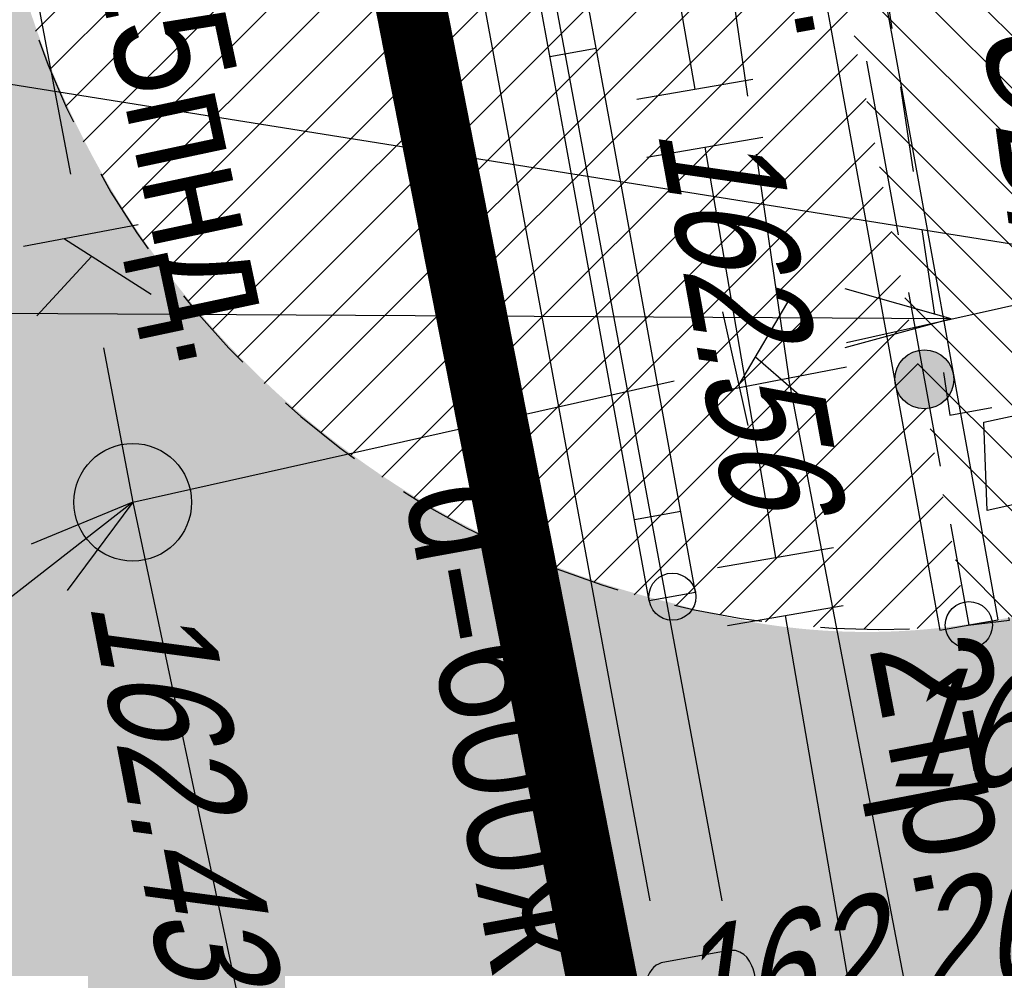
# Model space of a CAD drawing. Header units: millimetres. Extents: x 4385 to 11928, y 17253 to 36963.
# Tile 62 of 256: x 5873 to 5881, y 18489 to 18497. Entities that reach past the tile are written whole.
import ezdxf
from ezdxf import colors
from ezdxf.entities.mleader import LeaderData, LeaderLine
from ezdxf.math import Vec2, Vec3

# ---------------------------------------------------------------- set-up
doc = ezdxf.new("R2010")
doc.units = ezdxf.units.MM
for name, color, linetype, lineweight in [('Геоподоснова_34179-21 от 9.08.21$0$Водосток', 7, 'Continuous', 25), ('Геоподоснова_34179-21 от 9.08.21$0$Водосток проектный', 7, 'Continuous', 25), ('Геоподоснова_34179-21 от 9.08.21$0$Газопровод', 7, 'Continuous', 25), ('Геоподоснова_34179-21 от 9.08.21$0$Горизонтали', 7, 'Continuous', 25), ('Геоподоснова_34179-21 от 9.08.21$0$Граница площадки', 7, 'Continuous', 25), ('Геоподоснова_34179-21 от 9.08.21$0$Граница улицы', 7, 'Continuous', 25), ('Геоподоснова_34179-21 от 9.08.21$0$Кабель Мосэнерго', 7, 'Continuous', 25), ('Геоподоснова_34179-21 от 9.08.21$0$Канализация самотёчная', 7, 'Continuous', 25), ('Геоподоснова_34179-21 от 9.08.21$0$Колодцы', 7, 'Continuous', 25), ('Геоподоснова_34179-21 от 9.08.21$0$Ограды', 7, 'Continuous', 25), ('Геоподоснова_34179-21 от 9.08.21$0$Пояснительные подписи', 7, 'Continuous', 25), ('Геоподоснова_34179-21 от 9.08.21$0$Топографические объекты', 7, 'Continuous', 25)]:
    doc.layers.add(name, color=color, linetype=linetype, lineweight=lineweight)
doc.layers.add('ГП_граница_аренд_зем_500', color=7, linetype='Continuous', true_color=0x000000)
for name, color, linetype, lineweight, true_color, transparency in [('ГП_дороги_штриховка_сущ', 7, 'Continuous', 0, 0xc8d0d0, 0.6), ('ГП_озел_штриховка_сущ', 7, 'Continuous', 0, 0x829556, 0.6), ('ГП_тротуары_штриховка_сущ', 7, 'Continuous', 0, 0xba8573, 0.6)]:
    doc.layers.add(name, color=color, linetype=linetype, lineweight=lineweight, true_color=true_color, transparency=transparency)
doc.layers.add('ГП_текст этапы', color=7, linetype='Continuous', lineweight=5, true_color=0x000000)
doc.styles.add('GENERATED_STYLE_1', font='GOTHIC.TTF')
doc.styles.add('Геоподоснова_34179-21 от 9.08.21$0$Style-RUSSIAN_1251', font='RUSSIAN_1251.shx')
doc.styles.add('Геоподоснова_34179-21 от 9.08.21$0$Style-RUSSIAN_1251 I 0.32289', font='RUSSIAN_1251.shx', dxfattribs={"oblique": 18.5})
pattern_1 = [(45, (0, 0), (-0.2245064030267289, 0.2245064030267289), [])]

# ---------------------------------------------------------------- blocks, each defined once
blk = doc.blocks.new('Геоподоснова_34179-21 от 9.08.21$0$KOLOD_39')
at = {"layer": 'Геоподоснова_34179-21 от 9.08.21$0$Колодцы', "color": 7, "linetype": 'Continuous', "lineweight": 25}
blk.add_arc((0, 0), 0.5, 0, 359.999994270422, dxfattribs=at)
blk = doc.blocks.new('Геоподоснова_34179-21 от 9.08.21$0$msdElementTypeLineString_55')
at = {"layer": 'Геоподоснова_34179-21 от 9.08.21$0$Граница улицы', "color": 7, "linetype": 'Continuous', "lineweight": 25, "flags": 128}
for points in [[(0.7237527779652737, 5.011389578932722), (0.8027165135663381, 4.79733927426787), (0.9590686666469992, 4.432764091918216), (1.016879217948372, 4.315366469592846)], [(1.248524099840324, 3.87246047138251), (1.335427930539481, 3.717343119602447), (1.555267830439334, 3.370074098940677), (1.652045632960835, 3.234109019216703)], [(1.952996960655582, 2.835058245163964), (2.056365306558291, 2.705456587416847), (2.33625074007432, 2.391646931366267), (2.455849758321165, 2.271633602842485)], [(2.818238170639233, 1.927421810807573), (2.949770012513, 1.809340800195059), (3.280877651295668, 1.543840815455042), (3.406634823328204, 1.454036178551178)], [(3.820688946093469, 1.174095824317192), (3.984282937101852, 1.07051570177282), (4.353196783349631, 0.8647039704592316), (4.47871087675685, 0.8035267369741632)], [(4.933149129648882, 0.5954416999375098), (5.116355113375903, 0.5183126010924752), (5.506832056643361, 0.3785150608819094), (5.643083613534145, 0.3379184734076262)], [(6.125489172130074, 0.2071295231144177), (6.296185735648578, 0.1661012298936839), (6.691428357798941, 0.09304153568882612), (6.868118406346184, 0.06987959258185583)], [(8.61947796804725, 0.03657351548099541), (8.971000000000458, 0.07899999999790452), (8.966511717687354, 0.1023485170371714)], [(7.365395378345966, 0.01937110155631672), (7.474555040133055, 0.01077095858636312), (7.85936112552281, 0.0001202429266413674), (8.120541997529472, 0.005987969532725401)]]:
    blk.add_lwpolyline(points, dxfattribs=at)
blk = doc.blocks.new('Геоподоснова_34179-21 от 9.08.21$0$msdElementTypeLineString_115')
at = {"layer": 'Геоподоснова_34179-21 от 9.08.21$0$Ограды', "color": 7, "linetype": 'Continuous', "lineweight": 25}
for p, q in [((6.716459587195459, 4.571317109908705), (5.998086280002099, 8.506280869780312)), ((6.322963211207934, 4.499479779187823), (5.604589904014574, 8.43444353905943)), ((6.590744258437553, 5.259935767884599), (6.197247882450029, 5.188098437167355)), ((7.434832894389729, 0.6363533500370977), (6.716459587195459, 4.571317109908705)), ((7.041336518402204, 0.5645160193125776), (6.322963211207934, 4.499479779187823)), ((7.309117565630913, 1.324972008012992), (6.915621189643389, 1.253134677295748)), ((7.434832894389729, 0.6363533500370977), (7.041336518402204, 0.5645160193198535))]:
    blk.add_line(p, q, dxfattribs=at)
blk = doc.blocks.new('Геоподоснова_34179-21 от 9.08.21$0$msdElementTypeShape_4')
at = {"layer": 'Геоподоснова_34179-21 от 9.08.21$0$Топографические объекты', "color": 7, "linetype": 'Continuous', "lineweight": 25}
for p, q in [((1.401806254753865, 6.331185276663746), (0.6736507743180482, 6.297501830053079)), ((2.657414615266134, 5.005868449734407), (2.559569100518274, 5.728205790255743)), ((0.157138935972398, 5.222508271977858), (0.2650157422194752, 4.501600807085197)), ((2.822375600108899, 3.788056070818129), (2.724530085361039, 4.510393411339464)), ((0.3390120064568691, 4.007106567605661), (0.4468888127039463, 3.286199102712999)), ((2.987336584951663, 2.570243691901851), (2.889491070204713, 3.292581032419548)), ((0.5208850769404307, 2.791704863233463), (0.6287618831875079, 2.070797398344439)), ((3.152297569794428, 1.352431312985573), (3.054452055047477, 2.07476865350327)), ((0.7027581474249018, 1.576303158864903), (0.810634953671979, 0.8553956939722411)), ((0.8846312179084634, 0.3609014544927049), (0.938569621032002, 0.0004477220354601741)), ((1.789737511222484, 0.1514991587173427), (2.507457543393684, 0.2788684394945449)), ((0.938569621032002, 0.0004477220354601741), (1.297429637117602, 0.06413236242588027))]:
    blk.add_line(p, q, dxfattribs=at)
at = {"layer": 'Геоподоснова_34179-21 от 9.08.21$0$Топографические объекты', "color": 7, "linetype": 'Continuous', "lineweight": 25, "flags": 128}
for points in [[(2.49245363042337, 6.223680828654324), (2.471190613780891, 6.380653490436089), (1.901272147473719, 6.354289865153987)], [(0.1741848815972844, 6.274397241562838), (0.0009332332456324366, 6.266382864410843), (0.08314267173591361, 5.717002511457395)], [(2.999765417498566, 0.3662352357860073), (3.279168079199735, 0.4158190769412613), (3.219413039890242, 0.8569562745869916)]]:
    blk.add_lwpolyline(points, dxfattribs=at)
blk = doc.blocks.new('Геоподоснова_34179-21 от 9.08.21$0$msdElementTypeLineString_118')
at = {"layer": 'Геоподоснова_34179-21 от 9.08.21$0$Ограды', "linetype": 'Continuous', "lineweight": 25}
h = blk.add_hatch(color=7, dxfattribs=at)
edge = h.paths.add_edge_path()
edge.add_arc((34.19158235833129, 2.838787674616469), 0.2500000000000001, 0, 360)
at = {"layer": 'Геоподоснова_34179-21 от 9.08.21$0$Ограды', "color": 7, "linetype": 'Continuous', "lineweight": 25}
for p, q in [((33.76732573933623, 6.579120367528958), (33.94577167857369, 5.595170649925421)), ((33.27749443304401, 6.478077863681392), (33.45594037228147, 5.494128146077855)), ((33.70085602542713, 5.544649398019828), (33.96852493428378, 4.068724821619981)), ((33.94577167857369, 5.595170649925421), (34.12421761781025, 4.611220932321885)), ((33.45594037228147, 5.494128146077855), (33.63438631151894, 4.510178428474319)), ((34.12421761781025, 4.611220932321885), (34.30266355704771, 3.627271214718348)), ((33.63438631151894, 4.510178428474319), (33.8128322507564, 3.526228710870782)), ((34.30266355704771, 3.627271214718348), (34.48110949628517, 2.643321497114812)), ((33.8128322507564, 3.526228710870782), (33.99127818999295, 2.542278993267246)), ((34.05774790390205, 3.576749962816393), (34.32541681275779, 2.100825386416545)), ((34.48110949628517, 2.643321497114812), (34.65955543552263, 1.659371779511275)), ((33.99127818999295, 2.542278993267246), (34.16972412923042, 1.558329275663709)), ((34.41463978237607, 1.608850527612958), (34.57033158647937, 0.7503669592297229)), ((34.65955543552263, 1.659371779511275), (34.81631901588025, 0.7949784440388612)), ((34.16972412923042, 1.558329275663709), (34.32434415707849, 0.7057554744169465)), ((34.32434415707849, 0.7057554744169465), (34.81631901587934, 0.7949784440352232))]:
    blk.add_line(p, q, dxfattribs=at)
blk.add_circle((34.19158235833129, 2.838787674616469), 0.2500000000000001, dxfattribs=at)
blk.add_circle((34.19158235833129, 2.838787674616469), 0.2500000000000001, dxfattribs=at)
blk = doc.blocks.new('Геоподоснова_34179-21 от 9.08.21$0$PIKET_537')
at = {"layer": 'Геоподоснова_34179-21 от 9.08.21$0$Горизонтали', "color": 7, "linetype": 'Continuous', "lineweight": 25}
blk.add_arc((0.0002500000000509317, 0.0003999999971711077), 0.2, 0, 359.999994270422, dxfattribs=at)
blk = doc.blocks.new('Геоподоснова_34179-21 от 9.08.21$0$PIKET_538')
at = {"layer": 'Геоподоснова_34179-21 от 9.08.21$0$Горизонтали', "color": 7, "linetype": 'Continuous', "lineweight": 25}
blk.add_arc((0.0002500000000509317, 0.0003999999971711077), 0.2, 0, 359.999994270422, dxfattribs=at)
blk = doc.blocks.new('Геоподоснова_34179-21 от 9.08.21$0$msdElementTypeLineString_174')
at = {"layer": 'Геоподоснова_34179-21 от 9.08.21$0$Кабель Мосэнерго', "color": 7, "linetype": 'Continuous', "lineweight": 25}
for p, q in [((1.991032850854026, 9.626269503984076), (1.008967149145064, 9.437730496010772)), ((3.533032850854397, 1.594269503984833), (2.550967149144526, 1.405730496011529))]:
    blk.add_line(p, q, dxfattribs=at)
blk = doc.blocks.new('Геоподоснова_34179-21 от 9.08.21$0$msdElementTypeMultiLine_23')
at = {"layer": 'Геоподоснова_34179-21 от 9.08.21$0$Кабель Мосэнерго', "color": 7, "linetype": 'Continuous', "lineweight": 25, "flags": 128}
blk.add_lwpolyline([(3.042000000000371, 1.5), (1.5, 9.531999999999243)], dxfattribs=at)
at = {"layer": 'Геоподоснова_34179-21 от 9.08.21$0$Кабель Мосэнерго', "color": 7, "linetype": 'Continuous', "lineweight": 25}
blk.add_blockref('Геоподоснова_34179-21 от 9.08.21$0$msdElementTypeLineString_174', (0, 0), dxfattribs=at)
blk = doc.blocks.new('Геоподоснова_34179-21 от 9.08.21$0$msdElementTypeLineString_177')
at = {"layer": 'Геоподоснова_34179-21 от 9.08.21$0$Канализация самотёчная', "color": 16, "linetype": 'Continuous', "lineweight": 25}
for p, q in [((6.064408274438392, 1.359018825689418), (10.66511955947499, 2.390026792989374)), ((0, 0), (4.600711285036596, 1.031007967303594))]:
    blk.add_line(p, q, dxfattribs=at)
blk = doc.blocks.new('Геоподоснова_34179-21 от 9.08.21$0$msdElementTypeLineString_178')
at = {"layer": 'Геоподоснова_34179-21 от 9.08.21$0$Канализация самотёчная', "color": 16, "linetype": 'Continuous', "lineweight": 25}
for p, q in [((5.655965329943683, 1.502856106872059), (6.10259136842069, 2.256262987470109)), ((5.516559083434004, 2.124934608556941), (5.733157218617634, 1.158399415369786)), ((5.797497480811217, 1.741604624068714), (6.318490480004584, 1.289571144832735))]:
    blk.add_line(p, q, dxfattribs=at)
blk = doc.blocks.new('Геоподоснова_34179-21 от 9.08.21$0$msdElementTypeMultiLine_26')
at = {"layer": 'Геоподоснова_34179-21 от 9.08.21$0$Канализация самотёчная', "color": 16, "linetype": 'Continuous', "lineweight": 25}
for name, p in [('Геоподоснова_34179-21 от 9.08.21$0$msdElementTypeLineString_177', (0.5060000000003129, 0.5059999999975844)), ('Геоподоснова_34179-21 от 9.08.21$0$msdElementTypeLineString_178', (0, 0))]:
    blk.add_blockref(name, p, dxfattribs=at)
blk = doc.blocks.new('Геоподоснова_34179-21 от 9.08.21$0$msdElementTypeLineString_183')
at = {"layer": 'Геоподоснова_34179-21 от 9.08.21$0$Канализация самотёчная', "color": 16, "linetype": 'Continuous', "lineweight": 25}
for p, q in [((0.0004189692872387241, 55.45507823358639), (0.2495284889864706, 54.14091713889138)), ((0.5288904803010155, 52.66716109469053), (0.7780000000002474, 51.35299999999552)), ((0.7780000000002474, 51.35299999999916), (5.793053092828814, 27.76110790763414))]:
    blk.add_line(p, q, dxfattribs=at)
blk = doc.blocks.new('Геоподоснова_34179-21 от 9.08.21$0$msdElementTypeLineString_184')
at = {"layer": 'Геоподоснова_34179-21 от 9.08.21$0$Канализация самотёчная', "color": 16, "linetype": 'Continuous', "lineweight": 25}
for p, q in [((1.329560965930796, 54.21782546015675), (0.3563833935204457, 54.0333520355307)), ((0.7032073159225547, 54.09909522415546), (1.441411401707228, 53.62776574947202)), ((0.9371381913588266, 53.94973475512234), (0.4681004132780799, 53.44399615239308))]:
    blk.add_line(p, q, dxfattribs=at)
blk = doc.blocks.new('Геоподоснова_34179-21 от 9.08.21$0$msdElementTypeMultiLine_29')
at = {"layer": 'Геоподоснова_34179-21 от 9.08.21$0$Канализация самотёчная', "color": 16, "linetype": 'Continuous', "lineweight": 25}
for name, p in [('Геоподоснова_34179-21 от 9.08.21$0$msdElementTypeLineString_183', (0.5060000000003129, 0.5060000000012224)), ('Геоподоснова_34179-21 от 9.08.21$0$msdElementTypeLineString_184', (0, 0))]:
    blk.add_blockref(name, p, dxfattribs=at)
blk = doc.blocks.new('Геоподоснова_34179-21 от 9.08.21$0$msdElementTypeLineString_186')
at = {"layer": 'Геоподоснова_34179-21 от 9.08.21$0$Водосток', "color": 30, "linetype": 'Continuous', "lineweight": 25}
blk.add_line((0.0005033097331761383, 55.46805487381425), (1.557829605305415, 47.0502427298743), dxfattribs=at)
blk = doc.blocks.new('Геоподоснова_34179-21 от 9.08.21$0$msdElementTypeLineString_187')
at = {"layer": 'Геоподоснова_34179-21 от 9.08.21$0$Водосток', "color": 30, "linetype": 'Continuous', "lineweight": 25}
blk.add_line((0.0001218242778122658, 55.30840858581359), (1.533607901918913, 47.01945991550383), dxfattribs=at)
blk = doc.blocks.new('Геоподоснова_34179-21 от 9.08.21$0$msdElementTypeLineString_188')
at = {"layer": 'Геоподоснова_34179-21 от 9.08.21$0$Водосток', "color": 30, "linetype": 'Continuous', "lineweight": 25, "flags": 128}
blk.add_lwpolyline([(2.646194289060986, 46.61237160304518), (2.5956923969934, 46.88534936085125), (2.586341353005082, 46.92328428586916), (2.574148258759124, 46.95136050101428), (2.555356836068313, 46.98988214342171), (2.530632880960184, 47.02263980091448), (2.505322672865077, 47.04595607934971), (2.47140682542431, 47.06534706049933), (2.436069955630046, 47.07980867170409), (2.407748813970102, 47.08156885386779), (2.379845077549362, 47.0810730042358), (1.804628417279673, 46.97465580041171), (1.780649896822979, 46.96555324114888), (1.761600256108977, 46.95502928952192), (1.739291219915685, 46.93690267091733), (1.724166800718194, 46.91777197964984), (1.705782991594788, 46.89103859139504), (1.690072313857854, 46.86246655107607), (1.682380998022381, 46.82837839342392), (1.674938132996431, 46.78033686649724), (1.677104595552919, 46.74340598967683), (1.73344968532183, 46.43884400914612)], dxfattribs=at)
blk = doc.blocks.new('Геоподоснова_34179-21 от 9.08.21$0$msdElementTypeMultiLine_31')
at = {"layer": 'Геоподоснова_34179-21 от 9.08.21$0$Водосток', "color": 30, "linetype": 'Continuous', "lineweight": 25}
for name, p in [('Геоподоснова_34179-21 от 9.08.21$0$msdElementTypeLineString_186', (0.7600000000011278, 0.4510000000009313)), ('Геоподоснова_34179-21 от 9.08.21$0$msdElementTypeLineString_187', (0.1739999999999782, 0.4819999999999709)), ('Геоподоснова_34179-21 от 9.08.21$0$msdElementTypeLineString_188', (0, 0))]:
    blk.add_blockref(name, p, dxfattribs=at)
blk = doc.blocks.new('Геоподоснова_34179-21 от 9.08.21$0$msdElementTypeLineString_195')
at = {"layer": 'Геоподоснова_34179-21 от 9.08.21$0$Канализация самотёчная', "color": 16, "linetype": 'Continuous', "lineweight": 25}
for p, q in [((1.118599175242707e-05, 3.134999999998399), (0.1574980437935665, 2.304410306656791)), ((0.4369321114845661, 0.8306679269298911), (0.5944189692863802, 7.823358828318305e-05))]:
    blk.add_line(p, q, dxfattribs=at)
blk = doc.blocks.new('Геоподоснова_34179-21 от 9.08.21$0$msdElementTypeLineString_196')
at = {"layer": 'Геоподоснова_34179-21 от 9.08.21$0$Канализация самотёчная', "color": 16, "linetype": 'Continuous', "lineweight": 25}
for p, q in [((1.237551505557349, 2.381346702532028), (0.2643829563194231, 2.196825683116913)), ((0.6112036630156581, 2.262585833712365), (1.349430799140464, 1.79129246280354)), ((0.8451418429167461, 2.113236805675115), (0.3761287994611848, 1.607475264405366))]:
    blk.add_line(p, q, dxfattribs=at)
blk = doc.blocks.new('Геоподоснова_34179-21 от 9.08.21$0$msdElementTypeMultiLine_37')
at = {"layer": 'Геоподоснова_34179-21 от 9.08.21$0$Канализация самотёчная', "color": 16, "linetype": 'Continuous', "lineweight": 25}
for name, p in [('Геоподоснова_34179-21 от 9.08.21$0$msdElementTypeLineString_195', (0.5060000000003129, 0.5060000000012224)), ('Геоподоснова_34179-21 от 9.08.21$0$msdElementTypeLineString_196', (0, 0))]:
    blk.add_blockref(name, p, dxfattribs=at)
blk = doc.blocks.new('Геоподоснова_34179-21 от 9.08.21$0$msdElementTypeLineString_529')
at = {"layer": 'Геоподоснова_34179-21 от 9.08.21$0$Газопровод', "color": 16, "linetype": 'Continuous', "lineweight": 25}
for p, q in [((0.5004173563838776, 56.21780018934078), (0.8003601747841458, 54.47388068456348)), ((0.3075954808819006, 54.38912836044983), (1.2931248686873, 54.55863300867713)), ((0.392347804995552, 53.89636366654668), (1.377877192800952, 54.06586831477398)), ((0.8851124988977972, 53.98111599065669), (1.484998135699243, 50.4932769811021)), ((0.9922334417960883, 50.40852465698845), (1.977762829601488, 50.57802930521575)), ((1.07698576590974, 49.91575996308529), (2.06251515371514, 50.0852646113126)), ((1.569750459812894, 50.00051228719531), (2.169636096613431, 46.51267327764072))]:
    blk.add_line(p, q, dxfattribs=at)
blk = doc.blocks.new('Геоподоснова_34179-21 от 9.08.21$0$msdElementTypeMultiLine_324')
at = {"layer": 'Геоподоснова_34179-21 от 9.08.21$0$Газопровод', "color": 16, "linetype": 'Continuous', "lineweight": 25}
blk.add_blockref('Геоподоснова_34179-21 от 9.08.21$0$msdElementTypeLineString_529', (0, 0), dxfattribs=at)
blk = doc.blocks.new('Геоподоснова_34179-21 от 9.08.21$0$DIMTXT_6')
at = {"layer": 'Геоподоснова_34179-21 от 9.08.21$0$Канализация самотёчная', "color": 16, "linetype": 'Continuous', "lineweight": 25}
for q in [(-0.8635184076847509, -0.3561407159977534), (-0.5561215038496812, -0.7504859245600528)]:
    blk.add_line((9.094947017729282e-13, -7.275957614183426e-12), q, dxfattribs=at)
at = {"layer": 'Геоподоснова_34179-21 от 9.08.21$0$Канализация самотёчная', "color": 16, "linetype": 'Continuous', "lineweight": 25, "flags": 128}
blk.add_lwpolyline([(0, 0), (-3.015636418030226, -2.350725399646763), (-10.35197933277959, -3.79230601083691)], dxfattribs=at)
blk = doc.blocks.new('Геоподоснова_34179-21 от 9.08.21$0$DIMTXT_7')
at = {"layer": 'Геоподоснова_34179-21 от 9.08.21$0$Канализация самотёчная', "color": 16, "linetype": 'Continuous', "lineweight": 25}
for q in [(-0.8985620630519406, 0.2551204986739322), (-0.9014087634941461, -0.2448723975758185)]:
    blk.add_line((-9.094947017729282e-13, 0), q, dxfattribs=at)
at = {"layer": 'Геоподоснова_34179-21 от 9.08.21$0$Канализация самотёчная', "color": 16, "linetype": 'Continuous', "lineweight": 25, "flags": 128}
blk.add_lwpolyline([(0, 0), (-10.63083591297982, 0.06052647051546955), (-17.55203414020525, -1.299478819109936)], dxfattribs=at)
blk = doc.blocks.new('Геоподоснова_34179-21 от 9.08.21$0$DIMTXT_250')
at = {"layer": 'Геоподоснова_34179-21 от 9.08.21$0$Водосток проектный', "color": 7, "linetype": 'Continuous', "lineweight": 25, "flags": 128}
blk.add_lwpolyline([(0, 0), (-13.5324951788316, 2.159051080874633), (-20.10877559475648, 0.8668216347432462)], dxfattribs=at)
blk = doc.blocks.new('Геоподоснова_34179-21 от 9.08.21')
at = {"layer": 'Геоподоснова_34179-21 от 9.08.21$0$Граница площадки', "color": 7, "linetype": 'Continuous', "lineweight": 25, "flags": 128}
blk.add_lwpolyline([(5880.861785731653, 18492.69224714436), (5880.831909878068, 18493.44323842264), (5881.490675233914, 18493.58439874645), (5881.641104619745, 18492.86609954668), (5880.861785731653, 18492.69224714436)], dxfattribs=at)
at = {"layer": 'Геоподоснова_34179-21 от 9.08.21$0$Кабель Мосэнерго', "color": 10, "linetype": 'Continuous', "lineweight": 25}
for p, q in [((5878.547181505, 18498.12108536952), (5878.825014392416, 18496.21592598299)), ((5878.897167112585, 18495.72115938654), (5879.175, 18493.816))]:
    blk.add_line(p, q, dxfattribs=at)
at = {"layer": 'Геоподоснова_34179-21 от 9.08.21$0$Водосток', "color": 30, "linetype": 'Continuous', "lineweight": 25}
blk.add_blockref('Геоподоснова_34179-21 от 9.08.21$0$msdElementTypeMultiLine_31', (5876.287, 18441.873), dxfattribs=at)
at = {"layer": 'Геоподоснова_34179-21 от 9.08.21$0$Водосток проектный', "color": 7, "linetype": 'Continuous', "lineweight": 25}
blk.add_blockref('Геоподоснова_34179-21 от 9.08.21$0$DIMTXT_250', (5882.843298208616, 18494.67320971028), dxfattribs=at)
at = {"layer": 'Геоподоснова_34179-21 от 9.08.21$0$Газопровод', "color": 1, "linetype": 'Continuous', "lineweight": 25}
blk.add_blockref('Геоподоснова_34179-21 от 9.08.21$0$msdElementTypeMultiLine_324', (5877.576, 18441.8), dxfattribs=at)
at = {"layer": 'Геоподоснова_34179-21 от 9.08.21$0$Горизонтали', "color": 7, "linetype": 'Continuous', "lineweight": 25}
for name, p in [('Геоподоснова_34179-21 от 9.08.21$0$PIKET_537', (5878.185834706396, 18491.96003468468)), ('Геоподоснова_34179-21 от 9.08.21$0$PIKET_538', (5880.705075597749, 18491.71899998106))]:
    blk.add_blockref(name, p, dxfattribs=at)
at = {"layer": 'Геоподоснова_34179-21 от 9.08.21$0$Граница улицы', "color": 7, "linetype": 'Continuous', "lineweight": 25}
blk.add_blockref('Геоподоснова_34179-21 от 9.08.21$0$msdElementTypeLineString_55', (5872.079, 18491.682), dxfattribs=at)
at = {"layer": 'Геоподоснова_34179-21 от 9.08.21$0$Кабель Мосэнерго', "color": 7, "linetype": 'Continuous', "lineweight": 25}
blk.add_blockref('Геоподоснова_34179-21 от 9.08.21$0$msdElementTypeMultiLine_23', (5877.675, 18484.284), dxfattribs=at)
at = {"layer": 'Геоподоснова_34179-21 от 9.08.21$0$Канализация самотёчная', "color": 16, "linetype": 'Continuous', "lineweight": 25}
for name, p in [('Геоподоснова_34179-21 от 9.08.21$0$msdElementTypeMultiLine_37', (5871.722, 18496.359)), ('Геоподоснова_34179-21 от 9.08.21$0$msdElementTypeMultiLine_29', (5872.316, 18440.904)), ('Геоподоснова_34179-21 от 9.08.21$0$DIMTXT_7', (5880.553927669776, 18494.32135791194)), ('Геоподоснова_34179-21 от 9.08.21$0$msdElementTypeMultiLine_26', (5873.094, 18492.257)), ('Геоподоснова_34179-21 от 9.08.21$0$DIMTXT_6', (5873.6, 18492.763))]:
    blk.add_blockref(name, p, dxfattribs=at)
at = {"layer": 'Геоподоснова_34179-21 от 9.08.21$0$Колодцы', "color": 7, "linetype": 'Continuous', "lineweight": 25}
blk.add_blockref('Геоподоснова_34179-21 от 9.08.21$0$KOLOD_39', (5873.6, 18492.763), dxfattribs=at)
at = {"layer": 'Геоподоснова_34179-21 от 9.08.21$0$Ограды', "color": 7, "linetype": 'Continuous', "lineweight": 25}
for name, p in [('Геоподоснова_34179-21 от 9.08.21$0$msdElementTypeLineString_118', (5846.135, 18490.969)), ('Геоподоснова_34179-21 от 9.08.21$0$msdElementTypeLineString_115', (5870.948, 18491.36))]:
    blk.add_blockref(name, p, dxfattribs=at)
at = {"layer": 'Геоподоснова_34179-21 от 9.08.21$0$Топографические объекты', "color": 7, "linetype": 'Continuous', "lineweight": 25}
blk.add_blockref('Геоподоснова_34179-21 от 9.08.21$0$msdElementTypeShape_4', (5879.604, 18493.504), dxfattribs=at)
at = {"layer": 'Геоподоснова_34179-21 от 9.08.21$0$Водосток', "color": 30, "linetype": 'Continuous', "lineweight": 25, "style": 'Геоподоснова_34179-21 от 9.08.21$0$Style-RUSSIAN_1251', "width": 0.8999982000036}
blk.add_text('d=600ж.б.', height=1.000001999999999, rotation=280.2945444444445, dxfattribs=at).set_placement((5875.908788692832, 18492.85357982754))
at = {"layer": 'Геоподоснова_34179-21 от 9.08.21$0$Горизонтали', "color": 7, "linetype": 'Continuous', "lineweight": 25, "style": 'Геоподоснова_34179-21 от 9.08.21$0$Style-RUSSIAN_1251 I 0.32289', "oblique": 18.5, "width": 0.7999964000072}
for s, rotation, p in [('162.56', 280.3460731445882, (5878.054997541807, 18495.92904857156)), ('162.26', 10.93399722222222, (5878.232787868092, 18488.09723344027))]:
    blk.add_text(s, height=1.000002, rotation=rotation, dxfattribs=at).set_placement(p)
blk.add_text('162.47', height=1.000002, dxfattribs=at).set_placement((5879.999122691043, 18490.34858617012))
at = {"layer": 'Геоподоснова_34179-21 от 9.08.21$0$Кабель Мосэнерго', "color": 10, "linetype": 'Continuous', "lineweight": 25, "style": 'Геоподоснова_34179-21 от 9.08.21$0$Style-RUSSIAN_1251', "width": 0.8999982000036}
blk.add_text('2к.', height=1.000002, rotation=280.333225, dxfattribs=at).set_placement((5878.99, 18498.153))
at = {"layer": 'Геоподоснова_34179-21 от 9.08.21$0$Кабель Мосэнерго', "color": 7, "linetype": 'Continuous', "lineweight": 25, "style": 'Геоподоснова_34179-21 от 9.08.21$0$Style-RUSSIAN_1251', "width": 0.8999982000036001}
blk.add_text('2тр.', height=1.000001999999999, rotation=280.8641888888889, dxfattribs=at).set_placement((5879.856, 18491.53))
at = {"layer": 'Геоподоснова_34179-21 от 9.08.21$0$Канализация самотёчная', "color": 16, "linetype": 'Continuous', "lineweight": 25, "style": 'Геоподоснова_34179-21 от 9.08.21$0$Style-RUSSIAN_1251', "width": 0.8999982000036}
blk.add_text('d=225пнд.', height=1.000002, rotation=282.001025, dxfattribs=at).set_placement((5872.824338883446, 18499.47000545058))
at = {"layer": 'Геоподоснова_34179-21 от 9.08.21$0$Колодцы', "color": 7, "linetype": 'Continuous', "lineweight": 25, "style": 'Геоподоснова_34179-21 от 9.08.21$0$Style-RUSSIAN_1251 I 0.32289', "oblique": 18.5, "width": 0.7999964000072}
blk.add_text('162.43', height=1.000002, rotation=280.8927222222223, dxfattribs=at).set_placement((5873.229, 18491.911))
at = {"layer": 'Геоподоснова_34179-21 от 9.08.21$0$Пояснительные подписи', "color": 7, "linetype": 'Continuous', "lineweight": 25, "style": 'Геоподоснова_34179-21 от 9.08.21$0$Style-RUSSIAN_1251 I 0.32289', "oblique": 18.49999999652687, "width": 0.7999999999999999}
blk.add_text('БЫТОВКА', height=1, rotation=277.7141512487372, dxfattribs=at).set_placement((5880.500860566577, 18499.13626974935))

msp = doc.modelspace()

# ---------------------------------------------------------------- hatches: boundary and pattern name
at = {"layer": 'ГП_дороги_штриховка_сущ'}
h = msp.add_hatch(color=256, dxfattribs=at)
h.dxf.hatch_style = 1
edge = h.paths.add_edge_path()
edge.add_line((5925.766007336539, 18433.85471801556), (5941.944407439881, 18436.97250290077))
edge.add_line((5941.944407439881, 18436.97250290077), (5953.857090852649, 18439.64603199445))
edge.add_line((5953.857090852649, 18439.64603199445), (5952.850224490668, 18448.59530455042))
edge.add_line((5952.850224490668, 18448.59530455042), (5934.390615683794, 18444.91647354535))
edge.add_line((5934.390615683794, 18444.91647354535), (5923.776611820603, 18442.89234689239))
edge.add_line((5923.776611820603, 18442.89234689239), (5913.765417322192, 18440.87074801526))
edge.add_arc((6024.750544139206, 17851.7011360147), 599.5319258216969, 100.6681070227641, 101.5278222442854)
edge.add_line((5904.937834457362, 18439.13917077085), (5895.220814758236, 18437.0543672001))
edge.add_arc((5892.782008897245, 18446.91869997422), 10.16134022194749, 258.729008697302, 283.8870294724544, ccw=False)
edge.add_arc((5892.507028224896, 18446.21902337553), 9.422350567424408, 228.1226072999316, 259.5373355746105, ccw=False)
edge.add_arc((5892.852871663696, 18446.80383196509), 10.08952334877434, 191.3977827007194, 228.8771976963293, ccw=False)
edge.add_line((5882.96232559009, 18444.80994636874), (5882.853695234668, 18445.35738225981))
edge.add_line((5882.853695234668, 18445.35738225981), (5880.703917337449, 18455.60106800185))
edge.add_line((5880.703917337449, 18455.60106800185), (5876.365058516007, 18478.05646172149))
edge.add_arc((5883.236338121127, 18479.41021967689), 7.003366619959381, 102.0895942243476, 191.1454913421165, ccw=False)
edge.add_line((5881.769546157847, 18486.25826066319), (5885.610682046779, 18487.02475361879))
edge.add_line((5885.610682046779, 18487.02475361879), (5884.57588426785, 18492.32745456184))
edge.add_line((5884.57588426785, 18492.32745456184), (5880.724882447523, 18491.73095276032))
edge.add_arc((5879.837388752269, 18497.31752650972), 5.656628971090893, 253.3212501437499, 279.0266847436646, ccw=False)
edge.add_arc((5879.96804869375, 18499.31251207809), 7.618332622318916, 187.5256953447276, 256.6880460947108, ccw=False)
edge.add_line((5872.415338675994, 18498.31473287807), (5871.095410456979, 18505.1738638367))
edge.add_line((5871.095410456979, 18505.1738638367), (5870.760178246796, 18506.85724349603))
edge.add_line((5870.760178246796, 18506.85724349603), (5869.69800406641, 18512.37693141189))
edge.add_line((5869.69800406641, 18512.37693141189), (5868.24794000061, 18519.80574001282))
edge.add_line((5868.24794000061, 18519.80574001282), (5866.912738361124, 18526.80066644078))
edge.add_line((5866.912738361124, 18526.80066644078), (5865.765081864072, 18532.81307121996))
edge.add_line((5865.765081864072, 18532.81307121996), (5864.661229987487, 18538.59598998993))
edge.add_line((5864.661229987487, 18538.59598998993), (5864.202, 18540.87))
edge.add_line((5864.202, 18540.87), (5863.494711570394, 18545.37216794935))
edge.add_line((5863.494711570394, 18545.37216794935), (5863.315800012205, 18545.34371999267))
edge.add_line((5863.315800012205, 18545.34371999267), (5861.850994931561, 18553.05291139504))
edge.add_line((5861.850994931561, 18553.05291139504), (5861.149059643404, 18556.72740920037))
edge.add_line((5861.149059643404, 18556.72740920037), (5860.107098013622, 18562.17003480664))
edge.add_line((5860.107098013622, 18562.17003480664), (5859.425512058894, 18565.73025916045))
edge.add_line((5859.425512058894, 18565.73025916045), (5858.515096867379, 18570.47691046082))
edge.add_line((5858.515096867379, 18570.47691046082), (5857.596795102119, 18575.22204371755))
edge.add_line((5857.596795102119, 18575.22204371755), (5848.554342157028, 18573.25136574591))
edge.add_line((5848.554342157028, 18573.25136574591), (5849.501822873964, 18568.47746310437))
edge.add_line((5849.501822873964, 18568.47746310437), (5850.898639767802, 18561.31184942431))
edge.add_line((5850.898639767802, 18561.31184942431), (5851.94941743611, 18555.82783771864))
edge.add_line((5851.94941743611, 18555.82783771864), (5853.772143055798, 18546.31502741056))
edge.add_line((5853.772143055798, 18546.31502741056), (5855.078385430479, 18540.22973787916))
edge.add_line((5855.078385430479, 18540.22973787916), (5856.364847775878, 18533.98039272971))
edge.add_line((5856.364847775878, 18533.98039272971), (5857.602739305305, 18527.57105672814))
edge.add_line((5857.602739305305, 18527.57105672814), (5860.173226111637, 18514.26204367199))
edge.add_line((5860.173226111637, 18514.26204367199), (5861.260577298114, 18508.63214918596))
edge.add_line((5861.260577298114, 18508.63214918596), (5867.474117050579, 18476.42769033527))
edge.add_line((5867.474117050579, 18476.42769033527), (5871.803417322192, 18453.89274801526))
edge.add_line((5871.803417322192, 18453.89274801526), (5874.128417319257, 18441.59074803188))
edge.add_arc((5866.633638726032, 18439.79263218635), 7.70745916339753, -71.14644429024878, 13.491171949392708, ccw=False)
edge.add_line((5869.124307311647, 18432.4986965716), (5871.447177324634, 18422.92545802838))
edge.add_arc((5869.26949173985, 18415.81636899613), 7.435150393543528, 51.976444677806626, 72.96890907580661, ccw=False)
edge.add_line((5873.849435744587, 18421.67346505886), (5887.341245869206, 18424.70333949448))
edge.add_arc((5895.499807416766, 18415.12954127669), 12.57854279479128, 101.5761078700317, 130.4368411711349, ccw=False)
edge.add_line((5892.975678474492, 18427.45222409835), (5897.67861671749, 18428.41555511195))
edge.add_line((5897.67861671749, 18428.41555511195), (5906.564645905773, 18430.17322645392))
edge.add_arc((6084.692591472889, 17553.03520257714), 895.0422771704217, 100.22785601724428, 101.47943712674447, ccw=False)
at = {"layer": 'ГП_озел_штриховка_сущ'}
h = msp.add_hatch(dxfattribs=at)
h.set_pattern_fill('ANSI31', color=256, scale=0.1)
h.set_pattern_definition(pattern_1)
h.paths.add_polyline_path([(5902.584131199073, 18448.04582625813), (5903.805560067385, 18441.82137999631), (5922.606469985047, 18445.51070000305), (5934.69505489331, 18448.02647352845), (5951.702, 18451.333), (5954.182651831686, 18451.81525972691), (5952.934824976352, 18458.09075304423)])
edge = h.paths.add_edge_path()
edge.add_line((5900.209603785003, 18448.75172832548), (5901.643, 18441.364))
edge.add_line((5901.643, 18441.364), (5896.222232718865, 18440.13665647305))
edge.add_arc((5895.780581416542, 18442.08728307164), 2.000000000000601, 190.8753704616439, 282.75753207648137, ccw=False)
edge.add_line((5893.816501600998, 18441.70993644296), (5886.891000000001, 18477.757))
edge.add_line((5886.891000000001, 18477.757), (5887.390029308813, 18477.84868940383))
edge.add_line((5887.390029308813, 18477.84868940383), (5893.329999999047, 18447.41000000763))
edge.add_line((5893.329999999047, 18447.41000000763), (5900.209603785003, 18448.75172832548))
edge = h.paths.add_edge_path()
edge.add_line((5882.844277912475, 18445.34763424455), (5889.481909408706, 18446.85143721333))
edge.add_line((5889.481909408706, 18446.85143721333), (5885.703216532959, 18466.31148506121))
edge.add_line((5885.703216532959, 18466.31148506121), (5882.738339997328, 18481.6154117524))
edge.add_line((5882.738339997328, 18481.6154117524), (5881.942272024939, 18486.2501951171))
edge.add_arc((5883.260368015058, 18479.34855317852), 7.02638160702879, 100.8123143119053, 190.6773868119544)
edge.add_line((5876.355641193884, 18478.04671370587), (5880.694500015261, 18455.59131998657))
edge.add_line((5880.694500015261, 18455.59131998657), (5882.844277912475, 18445.34763424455))
h.paths.add_polyline_path([(6035.023740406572, 18508.02686111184), (6039.213202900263, 18503.57388318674), (6057.801, 18521.457), (6053.794568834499, 18525.67355644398)])
h.paths.add_polyline_path([(6033.060823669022, 18497.65474624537), (6028.821727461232, 18502.19626960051), (6016.611617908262, 18490.7173897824), (6020.90129093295, 18485.95619244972)])
h = msp.add_hatch(dxfattribs=at)
h.set_pattern_fill('ANSI31', color=256, scale=0.1)
h.set_pattern_definition(pattern_1)
edge = h.paths.add_edge_path()
edge.add_line((5876.007719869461, 18515.96081952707), (5873.292148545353, 18513.42807095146))
edge.add_arc((5878.786844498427, 18507.58014083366), 8.024336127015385, 133.2162607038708, 188.7367865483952)
edge.add_line((5870.855618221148, 18506.36128070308), (5872.468895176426, 18497.90914218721))
edge.add_arc((5879.959734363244, 18499.30306165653), 7.619428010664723, 190.5412165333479, 275.5624939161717)
edge.add_line((5880.698296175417, 18491.71951303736), (5876.007719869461, 18515.96081952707))
at = {"layer": 'ГП_тротуары_штриховка_сущ'}
h = msp.add_hatch(dxfattribs=at)
h.set_pattern_fill('ANSI31', color=256, scale=0.1, angle=90)
h.set_pattern_definition([(135, (0, 0), (-0.2245064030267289, -0.2245064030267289), [])])
h.paths.add_polyline_path([(5879.346028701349, 18519.07438051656), (5876.007727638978, 18515.96082677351), (5880.698296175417, 18491.71951303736, 0.0005660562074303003), (5880.715465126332, 18491.72120474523), (5884.566466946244, 18492.31770654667)])
h.paths.add_polyline_path([(5877.86117313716, 18526.68325424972), (5877.899731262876, 18526.4871890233), (5871.275503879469, 18560.43880076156), (5867.542429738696, 18559.71030845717), (5874.056889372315, 18526.04294839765, 0.1083467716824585)])

# ---------------------------------------------------------------- linework, layer by layer
at = {"layer": 'ГП_граница_аренд_зем_500', "color": 190, "true_color": 0x9933ff, "const_width": 0.6}
msp.add_lwpolyline([(5892.849640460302, 18716.54414438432), (6024.877464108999, 18575.86047736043), (6064.881382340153, 18533.23750642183), (5990.170975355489, 18463.13629825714), (5886.566848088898, 18442.9303973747), (5839.298800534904, 18683.87653896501)], close=True, dxfattribs=at)

# ---------------------------------------------------------------- block references
msp.add_blockref('Геоподоснова_34179-21 от 9.08.21', (0, 0))

# ---------------------------------------------------------------- next in the draw order: leaders
at = {"layer": 'ГП_текст этапы'}
ml = msp.add_multileader_mtext('Standard', dxfattribs=at)
ml.set_content('{\\C28;\\c855309;3 этап строительства}', color=256, style='GENERATED_STYLE_1')
ml.set_leader_properties()
ml.build(insert=Vec2(0, 0))
ml.multileader.update_dxf_attribs({"text_right_attachment_type": 6, "dogleg_length": 0.36, "arrow_head_size": 1})
ctx = ml.context
ctx.base_point, ctx.char_height, ctx.arrow_head_size, ctx.plane_origin, ctx.plane_x_axis, ctx.plane_y_axis = Vec3(5863.289198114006, 18469.12296884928), 1.5, 1, Vec3(5889.30620301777, 18492.11105543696), Vec3(0.7313537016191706, 0.6819983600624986), Vec3(-0.6819983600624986, 0.7313537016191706)
ctx.right_attachment, ctx.text_align_type = 6, 2
notes = []
notes.append((ctx, [(1, (1, 1, 0), (5879.423583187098, 18482.8655683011), (-0.7313537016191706, -0.6819983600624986), 2.36, [(0, [(5889.30620301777, 18492.11105543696)], 0, [])])]))
ctx.mtext.insert, ctx.mtext.text_direction, ctx.mtext.rotation, ctx.mtext.width, ctx.mtext.alignment, ctx.mtext.flow_direction = Vec3(5874.935096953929, 18481.28590324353), Vec3(0.7313537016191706, 0.6819983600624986), 0.7504915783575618, 14.81071538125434, 3, 5
ctx.mtext.has_bg_fill, ctx.mtext.bg_color, ctx.mtext.bg_scale_factor, ctx.mtext.bg_transparency, ctx.mtext.use_window_bg_color = 1, -1073741824, 1, 0, 1
for ctx, leaders in notes:
    for number, flags, end, landing, length, lines in leaders:
        leader = LeaderData()
        leader.index, (leader.has_last_leader_line, leader.has_dogleg_vector, leader.attachment_direction) = number, flags
        leader.last_leader_point, leader.dogleg_vector, leader.dogleg_length = Vec3(end), Vec3(landing), length
        for number, points, colour, breaks in lines:
            line = LeaderLine()
            line.index, line.vertices, line.color, line.breaks = number, Vec3.list(points), colors.encode_raw_color(colour), breaks
            leader.lines.append(line)
        ctx.leaders.append(leader)

doc.saveas('drawing.dxf')
